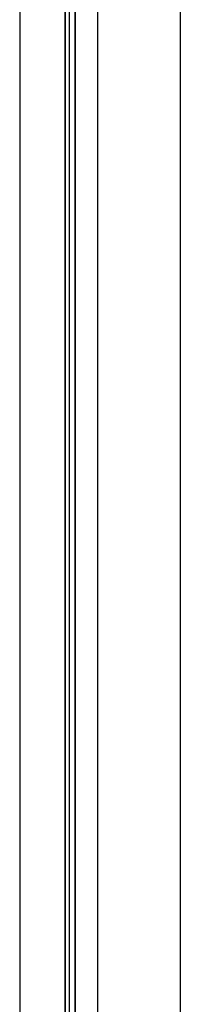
# Model space of a CAD drawing. Header units: inches. Extents: x 170 to 288, y 234 to 248.
# Tile 23 of 256: x 177.6035 to 177.6473, y 241.3068 to 241.5749. Entities that reach past the tile are written whole.
import ezdxf

# ---------------------------------------------------------------- set-up
doc = ezdxf.new("R2010")
doc.units = ezdxf.units.IN
doc.header["$LTSCALE"] = 0.25
doc.header["$MEASUREMENT"] = 0
doc.layers.add('SLIM E GUIDE MOTOR LH', color=7, linetype='Continuous')

msp = doc.modelspace()

# ---------------------------------------------------------------- linework, layer by layer
at = {"layer": 'SLIM E GUIDE MOTOR LH'}
for p, q in [((177.64727, 240.41151), (177.64727, 244.18872)), ((177.60348, 244.18111), (177.60348, 240.14778)), ((177.61578, 244.18111), (177.61578, 240.13944)), ((177.61594, 240.75683), (177.61594, 241.82206)), ((177.61705, 240.75683), (177.61705, 241.82206)), ((177.61863, 240.75683), (177.61863, 241.82206)), ((177.61868, 240.75683), (177.61868, 241.82206)), ((177.62482, 240.75552), (177.62482, 241.8228))]:
    msp.add_line(p, q, dxfattribs=at)

doc.saveas('drawing.dxf')
